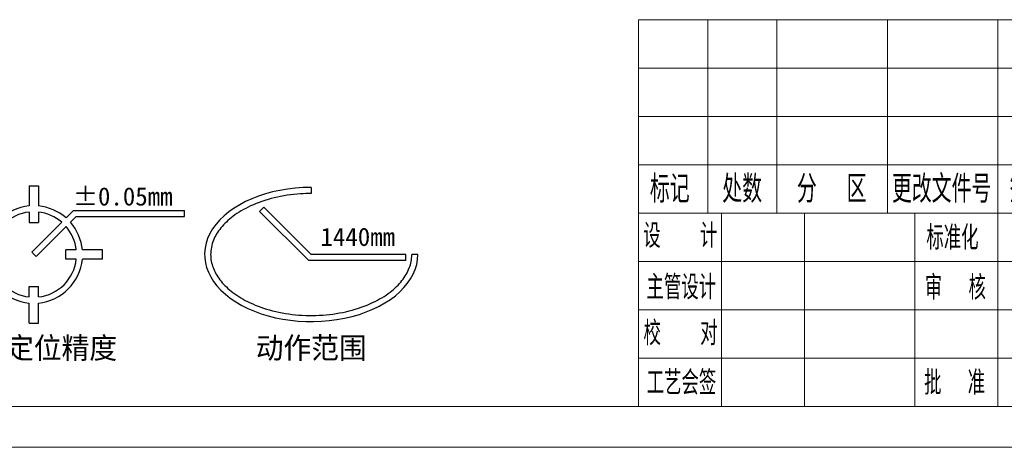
# Model space of a CAD drawing. Header units: millimetres. Extents: x 176 to 9387, y -11044 to -3322.
# Tile 228 of 256: x 8919 to 9161, y -11044 to -10939. Entities that reach past the tile are written whole.
import ezdxf
from ezdxf.enums import TextEntityAlignment as Align

# ---------------------------------------------------------------- set-up
doc = ezdxf.new("R2010")
doc.units = ezdxf.units.MM
doc.header["$LTSCALE"] = 0.3175
for name, color, linetype, lineweight in [('1轮廓实线层', 7, 'Continuous', 18), ('2细线层', 4, 'Continuous', 13), ('6文字层', 3, 'Continuous', 13), ('L2', 6, 'Continuous', 13), ('图框层', 7, 'Continuous', 18)]:
    doc.layers.add(name, color=color, linetype=linetype, lineweight=lineweight)
doc.styles.add('PC_TEXTSTYLE', font='ISOCP.SHX', dxfattribs={"width": 0.707, "bigfont": 'GBCBIG.SHX'})
doc.styles.add('标准汉字', font='gbenor.shx', dxfattribs={"bigfont": 'gbcbig.shx'})

# ---------------------------------------------------------------- blocks, each defined once
blk = doc.blocks.new('ZwmFrameMain_3_A4^_^无分区图框^_^landscape')
at = {"layer": '1轮廓实线层'}
blk.add_line((0, 0), (267, 0), dxfattribs=at)
at = {"layer": '2细线层'}
blk.add_line((-25, -5), (272, -5), dxfattribs=at)
blk = doc.blocks.new('ZwmFrameMain_3_横向标题栏')
at = {"layer": '1轮廓实线层'}
for p, q in [((-153, 47.6), (0, 47.6)), ((-153, 0), (-153, 47.6))]:
    blk.add_line(p, q, dxfattribs=at)
at = {"layer": '2细线层', "color": 6, "linetype": 'Continuous'}
for p, q in [((-144.5, 23.8), (-144.5, 47.6)), ((-136, 23.8), (-136, 47.6)), ((-122.4, 23.8), (-122.4, 47.6)), ((-108.8, 0), (-108.8, 47.6)), ((-108.8, 23.8), (-108.8, 47.6)), ((-153, 41.65), (-85, 41.65)), ((-153, 35.7), (-85, 35.7)), ((-153, 29.75), (-85, 29.75)), ((-153, 23.8), (-42.5, 23.8)), ((-142.8, 0), (-142.8, 23.8)), ((-132.6, 0), (-132.6, 23.8)), ((-153, 17.85), (-85, 17.85)), ((-153, 11.9), (-85, 11.9)), ((-153, 5.95), (-85, 5.95))]:
    blk.add_line(p, q, dxfattribs=at)
at = {"layer": 'L2', "linetype": 'Continuous'}
blk.add_line((-119, 0), (-119, 23.8), dxfattribs=at)
at = {"layer": '6文字层', "color": 6, "attachment_point": 5, "style": '标准汉字'}
for s, insert, char_height, width in [('标记', (-149.17, 26.77), 3.4, 9.9025), ('处数', (-140.26, 26.77), 3.4, 9.7325), ('分  区', (-129.24, 26.77), 3.4, 16.2896), ('更改文件号', (-115.72, 26.77), 3.4, 24.905), ('签 名', (-103.99, 26.77), 3.4, 12.6286), ('设   计', (-147.87, 21.02), 2.975, 17.0478), ('标准化', (-114.39, 20.78), 2.975, 13.1644), ('主管设计', (-147.75, 14.68), 2.975, 17.1806), ('审  核', (-114.03, 14.65), 2.975, 13.9931), ('校   对', (-147.84, 9.04), 2.975, 17.2709), ('工艺会签', (-147.73, 2.95), 2.975, 17.255), ('批  准', (-114.13, 2.95), 2.975, 14.1047)]:
    blk.add_mtext(s, dxfattribs=dict(at, insert=insert, char_height=char_height, width=width))
at = {"layer": '6文字层', "color": 4, "style": 'PC_TEXTSTYLE', "flags": 8}
for tag, height, width, p, p2 in [('产品名称或材料标记', 4.5, 0.911854, (-77.25, 33.47), (-50.6, 33.47)), ('图样名称', 5, 2.846512, (-41.5, 21.71), (-1, 21.71)), ('图样代号', 5, 2.86875, (-41.5, 5.64), (-1, 5.64))]:
    blk.add_attdef(tag, text='', height=height, dxfattribs=dict(at, width=width)).set_placement(p, p2, align=Align.FIT)
at = {"layer": '6文字层', "color": 6, "style": 'PC_TEXTSTYLE', "width": 9.241641, "flags": 8}
blk.add_attdef('设计', text='', height=2.12, rotation=359.5768, dxfattribs=at).set_placement((-141.75, 19.99), (-133.89, 19.93), align=Align.FIT)
at = {"layer": '6文字层', "color": 6, "style": 'PC_TEXTSTYLE', "flags": 8}
for tag, height, width, p, p2 in [('审核', 2.12, 2.542374, (-141.61, 14.16), (-134.04, 14.16)), ('重量', 3.5, 1.685865, (-61.9, 10.1), (-53.7, 10.1)), ('比例', 3.5, 1.699352, (-51.7, 9.95), (-43.5, 9.95))]:
    blk.add_attdef(tag, text='', height=height, dxfattribs=dict(at, width=width)).set_placement(p, p2, align=Align.FIT)
blk = doc.blocks.new('重复定位精度')
for p, q in [((42215.16, -36163.82), (42215.16, -36167.1)), ((42215.16, -36163.82), (42216.66, -36163.82)), ((42216.66, -36163.82), (42216.66, -36167.1)), ((42215.16, -36168.11), (42215.16, -36169.82)), ((42216.66, -36168.11), (42216.66, -36169.82)), ((42221.21, -36169.07), (42222.42, -36167.85)), ((42222.42, -36167.85), (42240.61, -36167.85)), ((42240.61, -36168.85), (42240.61, -36167.85)), ((42215.16, -36169.82), (42216.66, -36169.82)), ((42215.56, -36174.71), (42220.5, -36169.78)), ((42221.91, -36169.78), (42222.84, -36168.85)), ((42222.84, -36168.85), (42240.61, -36168.85)), ((42216.27, -36175.42), (42221.2, -36170.48)), ((42204.66, -36174.32), (42207.95, -36174.32)), ((42204.66, -36175.82), (42204.66, -36174.32)), ((42208.95, -36174.32), (42210.66, -36174.32)), ((42210.66, -36175.82), (42210.66, -36174.32)), ((42215.56, -36174.71), (42216.27, -36175.42)), ((42221.16, -36175.82), (42221.16, -36174.32)), ((42222.87, -36174.32), (42221.16, -36174.32)), ((42227.16, -36174.32), (42223.88, -36174.32)), ((42227.16, -36175.82), (42227.16, -36174.32)), ((42204.66, -36175.82), (42207.95, -36175.82)), ((42208.95, -36175.82), (42210.66, -36175.82)), ((42222.87, -36175.82), (42221.16, -36175.82)), ((42227.16, -36175.82), (42223.88, -36175.82)), ((42215.16, -36180.32), (42216.66, -36180.32)), ((42215.16, -36182.03), (42215.16, -36180.32)), ((42216.66, -36182.03), (42216.66, -36180.32)), ((42215.16, -36186.32), (42215.16, -36183.03)), ((42216.66, -36186.32), (42216.66, -36183.03)), ((42215.16, -36186.32), (42216.66, -36186.32))]:
    blk.add_line(p, q)
for radius, start, end in [(8, 95.3794, 174.6206), (7, 96.1506, 173.8494), (8, 48.5833, 84.6206), (7, 49.096, 83.8494), (8, 5.3794, 41.4167), (7, 6.1506, 40.904), (8, 185.3794, 264.6206), (7, 186.1506, 263.8494), (7, 276.1506, 353.8494), (8, 275.3794, 354.6206)]:
    blk.add_arc((42215.91, -36175.07), radius, start, end)
at = {"layer": '6文字层'}
blk.add_text('%%p0.05mm', height=3, dxfattribs=at).set_placement((42230.51, -36167.94), align=Align.BOTTOM_CENTER)
blk.add_text('重复定位精度', height=3.5, dxfattribs=at).set_placement((42215.91, -36190.32), align=Align.MIDDLE)
blk = doc.blocks.new('动作范围')
for p, q in [((42261.41, -36164.07), (42261.41, -36165.07)), ((42252.93, -36168), (42253.63, -36167.29)), ((42261, -36176.07), (42252.93, -36168)), ((42261.41, -36175.07), (42253.63, -36167.29)), ((42276.91, -36176.07), (42261, -36176.07)), ((42276.91, -36175.07), (42261.41, -36175.07)), ((42276.91, -36176.07), (42276.91, -36175.07)), ((42278.91, -36175.07), (42277.91, -36175.07))]:
    blk.add_line(p, q)
blk.add_ellipse((42261.41, -36175.07), major_axis=(-17.5, 0), ratio=0.628571, start_param=4.712389, end_param=9.424778)
blk.add_open_spline([(42261.41, -36165.07), (42260.83, -36165.07), (42258.76, -36165.14), (42255.27, -36165.66), (42251.46, -36166.98), (42248.51, -36168.73), (42246.48, -36170.67), (42245.44, -36172.41), (42244.99, -36173.88), (42244.91, -36174.67), (42244.91, -36175.07), (42244.91, -36175.79), (42245.17, -36177.19), (42246.31, -36179.24), (42248.2, -36181.16), (42250.93, -36182.9), (42254.54, -36184.28), (42258.8, -36185.07), (42263.32, -36185.13), (42267.7, -36184.44), (42271.49, -36183.1), (42274.41, -36181.34), (42276.43, -36179.37), (42277.62, -36177.29), (42277.91, -36175.84), (42277.91, -36175.1), (42277.91, -36175.07)], degree=3, knots=[4.712388, 4.712388, 4.712388, 4.712388, 4.815388, 5.080738, 5.346087, 5.587663, 5.813673, 6.030604, 6.156895, 6.283185, 6.283185, 6.283185, 6.513373, 6.730244, 6.947115, 7.1826, 7.434491, 7.700205, 7.965919, 8.231633, 8.497347, 8.738238, 8.963722, 9.189206, 9.41469, 9.424773, 9.424773, 9.424773, 9.424773])
at = {"layer": '6文字层'}
blk.add_text('1440mm', height=3, dxfattribs=at).set_placement((42269.05, -36174.57), align=Align.BOTTOM_CENTER)
blk.add_text('动作范围', height=3.5, dxfattribs=at).set_placement((42261.41, -36190.32), align=Align.MIDDLE)

msp = doc.modelspace()

# ---------------------------------------------------------------- block references
at = {"xscale": 1.5, "yscale": 1.5, "zscale": 1.5}
for name in ['重复定位精度', '动作范围']:
    msp.add_blockref(name, (-54401.86447, 43266.09254), dxfattribs=at)
at = {"layer": '图框层', "xscale": 2, "yscale": 2, "zscale": 2}
for name, p in [('ZwmFrameMain_3_A4^_^无分区图框^_^landscape', (8842.81729, -11033.94577)), ('ZwmFrameMain_3_横向标题栏', (9376.81729, -11033.94577))]:
    msp.add_blockref(name, p, dxfattribs=at)

doc.saveas('drawing.dxf')
